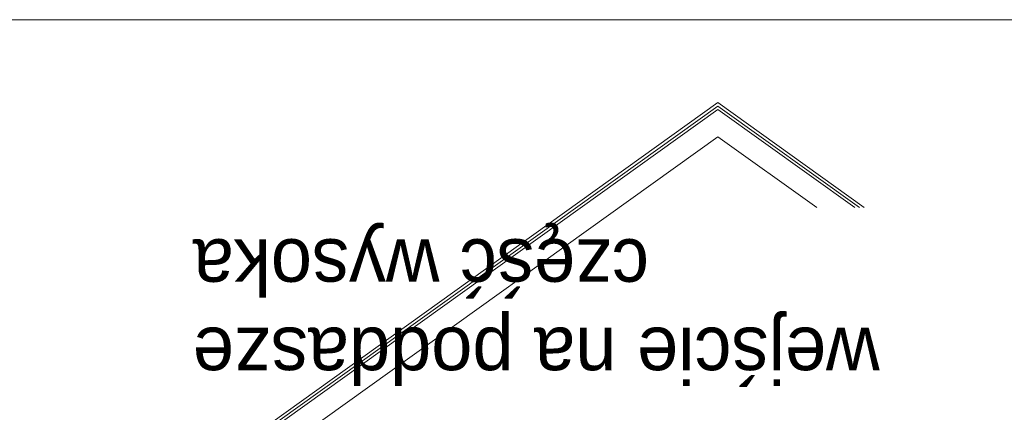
# Model space of a CAD drawing. Extents: x -396299 to -11759, y -15022 to 18278.
# Tile 121 of 205: x -159971 to -152852, y 11842 to 14678. Entities that reach past the tile are written whole.
import ezdxf

# ---------------------------------------------------------------- set-up
doc = ezdxf.new("R2010")
doc.units = 0
doc.header["$MEASUREMENT"] = 0
for name, color, linetype, lineweight in [('Arch opisy_Nr_Pióra__1', 7, 'Continuous', 25), ('ARCH TABELA_Nr_Pióra__21', 7, 'Continuous', 13), ('INWENT DACH_Nr_Pióra__21', 7, 'Continuous', 13), ('INWENT KONST. DREWNIANA_Nr_Pióra__21', 7, 'Continuous', 13)]:
    doc.layers.add(name, color=color, linetype=linetype, lineweight=lineweight)
doc.styles.add('GENERATED_STYLE_4', font='txt')

msp = doc.modelspace()

# ---------------------------------------------------------------- linework, layer by layer
at = {"layer": 'ARCH TABELA_Nr_Pióra__21', "linetype": 'Continuous'}
msp.add_line((-172953.6, 14678.4), (-131153.6, 14678.4), dxfattribs=at)
at = {"layer": 'INWENT DACH_Nr_Pióra__21', "linetype": 'Continuous'}
for p, q in [((-159424.3, 10856.6), (-154924.3, 14079.4)), ((-159424.3, 10832), (-154924.3, 14054.8)), ((-153865.1, 13320.8), (-154924.3, 14079.4)), ((-153899.4, 13320.8), (-154924.3, 14054.8))]:
    msp.add_line(p, q, dxfattribs=at)
at = {"layer": 'INWENT KONST. DREWNIANA_Nr_Pióra__21', "linetype": 'Continuous'}
for p, q in [((-159424.3, 10807.4), (-154924.3, 14030.2)), ((-153933.8, 13320.8), (-154924.3, 14030.2)), ((-159424.3, 10610.6), (-154924.3, 13833.4)), ((-154208.5, 13320.8), (-154924.3, 13833.4))]:
    msp.add_line(p, q, dxfattribs=at)

# ---------------------------------------------------------------- texts
at = {"layer": 'Arch opisy_Nr_Pióra__1', "linetype": 'Continuous', "insert": (-158720, 12053.5), "char_height": 400, "width": 7532.334, "attachment_point": 3, "rotation": 180, "line_spacing_factor": 0.958067, "style": 'GENERATED_STYLE_4'}
msp.add_mtext('{ wejście na poddasze\\Pczęść wysoka}', dxfattribs=at)

doc.saveas('drawing.dxf')
